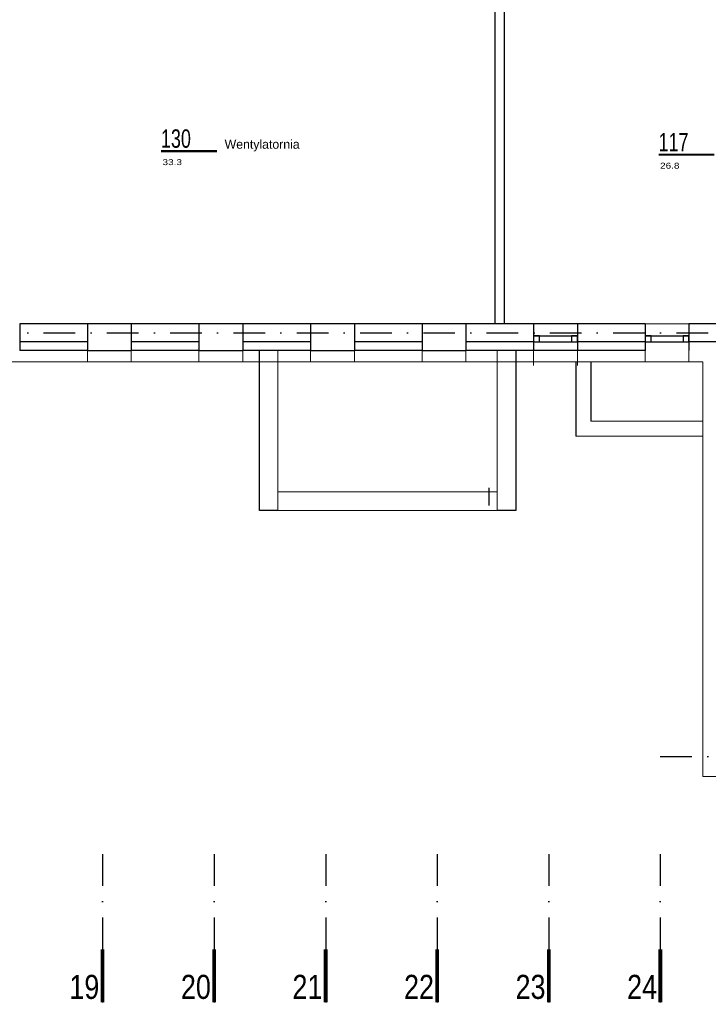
# Model space of a CAD drawing. Header units: millimetres. Extents: x 14495 to 271441, y -21035 to 2232.
# Tile 188 of 227: x 85304 to 86230, y -589 to 736. Entities that reach past the tile are written whole.
import ezdxf
from ezdxf.enums import TextEntityAlignment as Align

# ---------------------------------------------------------------- set-up
doc = ezdxf.new("R2010")
doc.units = ezdxf.units.MM
doc.linetypes.add('DASHDOT', pattern=[1, 0.5, -0.25, 0, -0.25])
for name, color, linetype in [('_1_cienkie', 251, 'Continuous'), ('_A_widok', 1, 'Continuous'), ('a-cienka', 8, 'Continuous'), ('A-POW-NR', 1, 'Continuous'), ('A_bloki-drzwi', 1, 'Continuous'), ('a_cienka', 8, 'Continuous'), ('A_Lwidok', 1, 'Continuous'), ('A_OSIE', 252, 'DASHDOT'), ('A_PROJEKTOWANE', 3, 'Continuous'), ('A_SC_DZIAlOWE', 4, 'Continuous')]:
    doc.layers.add(name, color=color, linetype=linetype)
doc.layers.add('A-POW', color=2, linetype='Continuous', plot=False)
doc.layers.add('A_L_CIENKA', color=251, linetype='Continuous', lineweight=5)
doc.styles.add('ARIAL1_2', font='arial.ttf', dxfattribs={"width": 1.2})
doc.styles.add('arialce', font='ARIALN.TTF')
doc.styles.add('cent', font='swissel.ttf')
doc.styles.add('switz721ltexbt', font='swissel.ttf')

# ---------------------------------------------------------------- blocks, each defined once
blk = doc.blocks.new('POW')
at = {"const_width": 5}
blk.add_lwpolyline([(125.3, 0), (0, 0)], dxfattribs=at)
at = {"style": 'switz721ltexbt'}
blk.add_attdef('001', (-1.8, 12.3), '', height=41.2, dxfattribs=at)
blk = doc.blocks.new('OSS1')
at = {"linetype": 'Continuous', "const_width": 5}
blk.add_lwpolyline([(0, 0), (0, -71.6)], dxfattribs=at)
at = {"style": 'cent'}
blk.add_attdef('01', text='', height=32.4, dxfattribs=at).set_placement((-4.4, -34.4), align=Align.RIGHT)

msp = doc.modelspace()

# ---------------------------------------------------------------- linework, layer by layer
at = {"layer": '_1_cienkie', "lineweight": 0}
for p, q in [((85395.29, 290.74), (85395.29, 275.68)), ((85454.29, 290.74), (85454.29, 275.68)), ((85545.29, 290.74), (85545.29, 275.68)), ((85604.29, 290.74), (85604.29, 275.68)), ((85695.37, 290.74), (85695.37, 275.68)), ((85754.29, 290.74), (85754.29, 275.68)), ((85845.29, 290.74), (85845.29, 275.68)), ((85904.29, 290.74), (85904.29, 275.68)), ((85995.37, 290.74), (85995.37, 275.68)), ((85995.37, 290.74), (85995.37, 275.68)), ((85995.37, 290.74), (85995.37, 270.74)), ((86054.29, 290.74), (86054.29, 275.68)), ((86054.29, 290.74), (86054.29, 270.74)), ((86145.37, 290.74), (86145.37, 275.68)), ((86204.29, 290.74), (86204.29, 275.68))]:
    msp.add_line(p, q, dxfattribs=at)
at = {"layer": '_1_cienkie'}
msp.add_line((85935.37, 82.24), (85935.37, 106.24), dxfattribs=at)
at = {"layer": '_A_widok'}
for p, q in [((85995.37, 310.74), (86054.29, 310.74)), ((85995.37, 310.74), (86054.29, 310.74)), ((86145.37, 310.62), (86204.29, 310.62)), ((85626.6, 75.72), (85626.6, 290.74)), ((85971.53, 290.74), (85971.53, 75.72)), ((85651.6, 75.72), (85626.6, 75.72)), ((85971.53, 75.72), (85946.53, 75.72))]:
    msp.add_line(p, q, dxfattribs=at)
at = {"layer": '_A_widok', "lineweight": 13}
for p, q in [((85651.6, 75.72), (85651.6, 290.74)), ((85946.53, 290.74), (85946.53, 75.72))]:
    msp.add_line(p, q, dxfattribs=at)
at = {"layer": 'a-cienka'}
for p, q in [((85395.29, 326.74), (85395.29, 290.74)), ((85454.29, 326.74), (85454.29, 290.74)), ((85545.29, 326.74), (85545.29, 290.74)), ((85604.29, 326.74), (85604.29, 290.74)), ((85695.29, 326.74), (85695.29, 290.74)), ((85754.29, 326.74), (85754.29, 290.74)), ((85754.29, 326.74), (85754.29, 290.74)), ((85754.29, 326.74), (85754.29, 290.74)), ((85754.29, 326.74), (85754.29, 290.74)), ((85845.29, 326.74), (85845.29, 290.74)), ((85904.29, 326.74), (85904.29, 290.74))]:
    msp.add_line(p, q, dxfattribs=at)
for points in [[(85395.37, 302.74), (85304.29, 302.74)], [(85545.37, 302.74), (85454.29, 302.74)], [(85695.37, 302.74), (85604.29, 302.74)], [(85845.37, 302.74), (85754.29, 302.74)], [(85995.37, 302.74), (85904.29, 302.74)], [(86145.29, 302.74), (86054.29, 302.74)], [(86271.65, 302.68), (86204.29, 302.68)]]:
    msp.add_lwpolyline(points, dxfattribs=at)
at = {"layer": 'A_bloki-drzwi'}
for p, q in [((85995.37, 310.74), (86054.29, 310.74)), ((86145.37, 310.68), (86204.29, 310.68)), ((85995.37, 302.74), (86054.29, 302.74)), ((86145.37, 302.68), (86204.29, 302.68))]:
    msp.add_line(p, q, dxfattribs=at)
for points in [[(85995.37, 302.74), (86003.23, 302.74), (86003.23, 310.74), (85995.37, 310.74)], [(86046.42, 302.74), (86054.29, 302.74), (86054.29, 310.74), (86046.42, 310.74)], [(86145.37, 302.68), (86153.23, 302.68), (86153.23, 310.68), (86145.37, 310.68)], [(86196.42, 302.68), (86204.29, 302.68), (86204.29, 310.68), (86196.42, 310.68)]]:
    msp.add_lwpolyline(points, close=True, dxfattribs=at)
at = {"layer": 'a_cienka', "linetype": 'Continuous', "lineweight": 0}
for p, q in [((85995.29, 290.74), (85995.37, 275.68)), ((86054.29, 290.74), (86054.29, 275.68)), ((86145.29, 290.74), (86145.29, 275.68)), ((86204.29, 290.68), (86204.29, 275.68))]:
    msp.add_line(p, q, dxfattribs=at)
at = {"layer": 'a_cienka', "lineweight": 13}
for p, q in [((85946.53, 100.72), (85651.6, 100.72)), ((85946.53, 75.72), (85651.6, 75.72))]:
    msp.add_line(p, q, dxfattribs=at)
at = {"layer": 'A_L_CIENKA'}
for p, q in [((86054.29, 326.74), (85995.37, 326.74)), ((86204.29, 326.74), (86145.37, 326.74)), ((86222.79, 275.68), (85198.29, 275.68)), ((86222.79, -227.76), (86222.79, 275.68)), ((86222.79, -282.26), (86222.79, -227.76)), ((86279.79, -282.26), (86222.79, -282.26))]:
    msp.add_line(p, q, dxfattribs=at)
at = {"layer": 'A_Lwidok', "linetype": 'Continuous', "lineweight": 0}
for p, q in [((86052.2, 275.68), (86052.2, 175.68)), ((86052.79, 275.68), (86052.79, 175.68)), ((86052.2, 175.68), (86222.2, 175.68)), ((86052.79, 175.68), (86222.79, 175.68))]:
    msp.add_line(p, q, dxfattribs=at)
at = {"layer": 'A_Lwidok', "linetype": 'Continuous', "lineweight": 13}
for p, q in [((86072.2, 275.68), (86072.2, 195.68)), ((86072.79, 275.68), (86072.79, 195.68)), ((86072.2, 195.68), (86222.2, 195.68)), ((86072.79, 195.68), (86222.79, 195.68))]:
    msp.add_line(p, q, dxfattribs=at)
at = {"layer": 'A_OSIE', "ltscale": 85}
for p, q in [((82272.89, 314.74), (86478.26, 314.74)), ((86165.76, -255.26), (88169.23, -255.26)), ((85415.76, -386.98), (85415.76, -586.42)), ((85565.76, -386.98), (85565.76, -586.42)), ((85715.76, -386.98), (85715.76, -586.42)), ((85865.76, -386.98), (85865.76, -586.42)), ((86015.76, -386.98), (86015.76, -586.42)), ((86165.76, -386.98), (86165.76, -586.42))]:
    msp.add_line(p, q, dxfattribs=at)
at = {"layer": 'A_PROJEKTOWANE'}
for p, q in [((85304.29, 326.74), (85304.29, 290.74)), ((85304.29, 326.74), (85304.29, 290.74)), ((85395.29, 326.74), (85395.29, 290.74)), ((85454.29, 326.74), (85395.37, 326.74)), ((85454.29, 326.74), (85454.29, 290.74)), ((85454.29, 326.74), (85454.29, 290.74)), ((85454.29, 326.74), (85454.29, 290.74)), ((85454.29, 326.74), (85454.29, 290.74)), ((85454.29, 326.74), (85454.29, 290.74)), ((85545.29, 326.74), (85545.29, 290.74)), ((85604.29, 326.74), (85545.37, 326.74)), ((85604.29, 326.74), (85604.29, 290.74)), ((85604.29, 326.74), (85604.29, 290.74)), ((85604.29, 326.74), (85604.29, 290.74)), ((85695.29, 326.74), (85695.29, 290.74)), ((85754.29, 326.74), (85695.37, 326.74)), ((85845.29, 326.74), (85845.29, 290.74)), ((85904.29, 326.74), (85845.37, 326.74)), ((85904.29, 326.74), (85904.29, 290.74)), ((85904.29, 326.74), (85904.29, 290.74)), ((85904.29, 326.74), (85904.29, 290.74)), ((85995.29, 326.74), (85995.29, 290.74)), ((85995.29, 326.74), (85995.29, 290.74)), ((85995.29, 326.74), (85995.29, 290.74)), ((85995.29, 326.74), (85995.29, 290.74)), ((85995.29, 326.74), (85995.29, 290.74)), ((85995.29, 326.74), (85995.29, 290.74)), ((85995.29, 326.74), (85995.29, 290.74)), ((85995.29, 326.74), (85995.29, 290.74)), ((85995.29, 326.74), (85995.29, 290.74)), ((85995.29, 326.74), (85995.29, 290.74)), ((85995.29, 326.74), (85995.29, 290.74)), ((85995.29, 326.74), (85995.29, 290.74)), ((86054.29, 326.74), (85995.37, 326.74)), ((86054.29, 326.74), (86054.29, 290.74)), ((86054.29, 326.74), (86054.29, 290.74)), ((86054.29, 326.74), (86054.29, 290.74)), ((86054.29, 326.74), (86054.29, 290.74)), ((86054.29, 326.74), (86054.29, 290.74)), ((86054.29, 326.74), (86054.29, 290.74)), ((86054.29, 326.74), (86054.29, 290.74)), ((86054.29, 326.74), (86054.29, 290.74)), ((86145.22, 326.74), (86145.22, 290.74)), ((86145.29, 326.74), (86145.29, 290.74)), ((86204.29, 326.74), (86204.29, 290.74)), ((86204.29, 326.74), (86204.29, 290.74)), ((86204.29, 326.74), (86204.29, 290.74)), ((86204.29, 326.74), (86204.29, 290.74)), ((85395.37, 290.74), (85454.29, 290.74)), ((85545.37, 290.74), (85604.29, 290.74)), ((85695.37, 290.74), (85754.29, 290.74)), ((85845.37, 290.74), (85904.29, 290.74)), ((86054.29, 290.74), (85995.37, 290.74))]:
    msp.add_line(p, q, dxfattribs=at)
for points in [[(85395.37, 326.74), (85304.29, 326.74)], [(85545.37, 326.74), (85454.29, 326.74)], [(85695.37, 326.74), (85604.29, 326.74)], [(85845.37, 326.74), (85754.29, 326.74)], [(85995.37, 326.74), (85904.29, 326.74)], [(86145.29, 326.74), (86054.29, 326.74)], [(86271.65, 326.68), (86204.29, 326.68)], [(85395.37, 290.74), (85304.29, 290.74)], [(85395.37, 290.74), (85304.29, 290.74)], [(85545.37, 290.74), (85454.29, 290.74)], [(85545.37, 290.74), (85454.29, 290.74)], [(85695.37, 290.74), (85604.29, 290.74)], [(85695.37, 290.74), (85604.29, 290.74)], [(85845.37, 290.74), (85754.29, 290.74)], [(85845.37, 290.74), (85754.29, 290.74)], [(85995.37, 290.74), (85904.29, 290.74)], [(85995.37, 290.74), (85904.29, 290.74)], [(86145.29, 290.74), (86054.29, 290.74)], [(86145.29, 290.74), (86054.29, 290.74)]]:
    msp.add_lwpolyline(points, dxfattribs=at)
at = {"layer": 'A_SC_DZIAlOWE'}
for p, q in [((85943.29, 782.24), (85943.29, 326.74)), ((85955.79, 782.24), (85955.79, 326.74))]:
    msp.add_line(p, q, dxfattribs=at)

# ---------------------------------------------------------------- block references
at = {"layer": 'A-POW-NR'}
ref = msp.add_blockref('POW', (85494.21, 559.24), dxfattribs=dict(at, xscale=0.6, yscale=0.6, zscale=0.6))
ref.add_attrib('88,88', '33.3', dxfattribs={"layer": 'A-POW', "height": 8, "style": 'ARIAL1_2', "width": 1.2}).set_placement((85522.43, 540.39), align=Align.RIGHT)
ref.add_attrib('POKOJ', 'Wentylatornia', (85579.89, 562.45), dxfattribs={"layer": 'A-POW', "height": 12, "style": 'arialce', "width": 1.2})
ref.add_attrib('001', '130', (85494.21, 563.75), dxfattribs={"layer": '0', "height": 24.71, "style": 'switz721ltexbt', "width": 0.7})
ref = msp.add_blockref('POW', (86163.31, 554.49), dxfattribs=dict(at, xscale=0.6, yscale=0.6, zscale=0.6))
ref.add_attrib('88,88', '26.8', dxfattribs={"layer": 'A-POW', "height": 8, "style": 'ARIAL1_2', "width": 1.2}).set_placement((86191.53, 535.64), align=Align.RIGHT)
ref.add_attrib('POKOJ', 'Węzeł cieplny', (86248.98, 557.7), dxfattribs={"layer": 'A-POW', "height": 12, "style": 'arialce', "width": 1.2})
ref.add_attrib('001', '117', (86163.31, 559.01), dxfattribs={"layer": '0', "height": 24.71, "style": 'switz721ltexbt', "width": 0.7})
at = {"layer": 'A_OSIE'}
ref = msp.add_blockref('OSS1', (85415.76, -514.85), dxfattribs=at)
ref.add_attrib('01', '19', dxfattribs={"layer": '0', "height": 32.4, "style": 'cent', "width": 0.8}).set_placement((85411.37, -549.26), align=Align.TOP_RIGHT)
ref = msp.add_blockref('OSS1', (85565.76, -514.85), dxfattribs=at)
ref.add_attrib('01', '20', dxfattribs={"layer": '0', "height": 32.4, "style": 'cent', "width": 0.8}).set_placement((85561.37, -549.26), align=Align.TOP_RIGHT)
ref = msp.add_blockref('OSS1', (85715.76, -514.85), dxfattribs=at)
ref.add_attrib('01', '21', dxfattribs={"layer": '0', "height": 32.4, "style": 'cent', "width": 0.8}).set_placement((85711.37, -549.26), align=Align.TOP_RIGHT)
ref = msp.add_blockref('OSS1', (85865.76, -514.85), dxfattribs=at)
ref.add_attrib('01', '22', dxfattribs={"layer": '0', "height": 32.4, "style": 'cent', "width": 0.8}).set_placement((85861.37, -549.26), align=Align.TOP_RIGHT)
ref = msp.add_blockref('OSS1', (86015.76, -514.85), dxfattribs=at)
ref.add_attrib('01', '23', dxfattribs={"layer": '0', "height": 32.4, "style": 'cent', "width": 0.8}).set_placement((86011.37, -549.26), align=Align.TOP_RIGHT)
ref = msp.add_blockref('OSS1', (86165.76, -514.85), dxfattribs=at)
ref.add_attrib('01', '24', dxfattribs={"layer": '0', "height": 32.4, "style": 'cent', "width": 0.8}).set_placement((86161.37, -549.26), align=Align.TOP_RIGHT)

doc.saveas('drawing.dxf')
